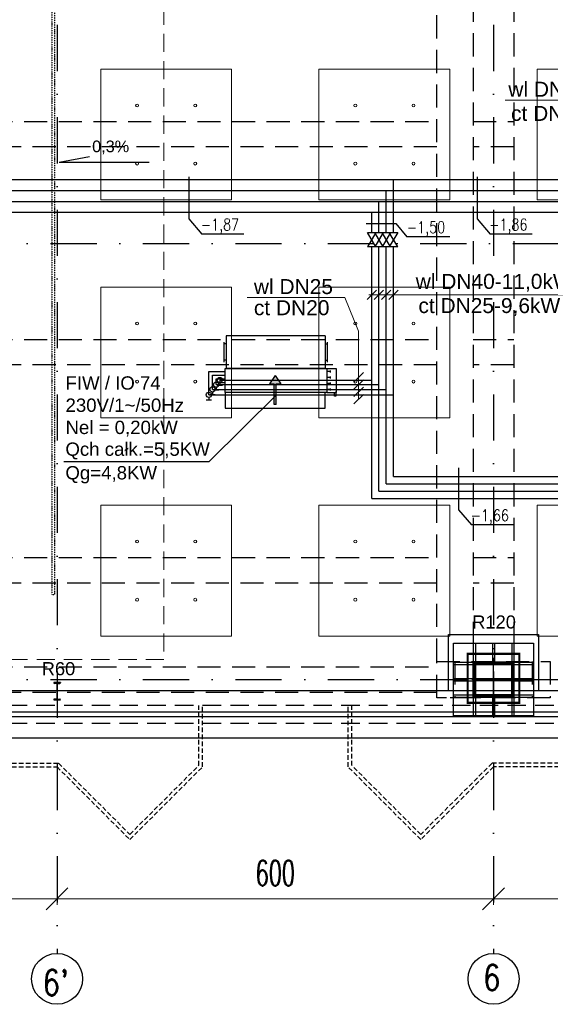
# Model space of a CAD drawing. Header units: centimetres. Extents: x -10702 to 24628, y -4437 to 19798.
# Tile 22 of 92: x 6809 to 7538, y 4553 to 5908. Entities that reach past the tile are written whole.
import ezdxf

# ---------------------------------------------------------------- set-up
doc = ezdxf.new("R2010")
doc.units = ezdxf.units.CM
doc.header["$PDMODE"] = 35
doc.header["$PDSIZE"] = 0.1
for name, pattern in [('Balustrady$0$DASHED', [0.75, 0.5, -0.25]), ('CADVENT_HIDDEN', [0.8, 0.25, -0.55]), ('Kondygnacja  -0_5$0$HIDDEN', [9.525, 6.35, -3.175]), ('Kondygnacja  -0_5$0$HIDDEN2', [4.7625, 3.175, -1.5875]), ('Osie rzutów$0$DASHDOT2', [12.7, 6.35, -3.175, 0, -3.175])]:
    doc.linetypes.add(name, pattern=pattern)
doc.layers.get('0').update_dxf_attribs({"color": 8})
doc.layers.get('DEFPOINTS').update_dxf_attribs({"color": 8})
for name, color, linetype in [('ARCH_WIDOK_KONSTRUKCJA', 8, 'Continuous'), ('bgde_dodatki powykonawcze', 7, 'Continuous'), ('KJP_ARMATURA', 2, 'Continuous'), ('KJP_KK_OPISY MOCY klimakonwektorów', 7, 'Continuous'), ('Kondygnacja  -0_5$0$ARCH_INFO_ODPORNOŚĆ OGNIOWA', 8, 'Continuous'), ('Kondygnacja  -0_5$0$ARCH_KONSTR_POWYŻEJ RZUTU', 8, 'Kondygnacja  -0_5$0$HIDDEN'), ('Kondygnacja  -0_5$0$ARCH_KONSTR_POWYŻEJ RZUTU_IST', 8, 'Kondygnacja  -0_5$0$HIDDEN2'), ('Kondygnacja  -0_5$0$ARCH_KONSTRUKCJA_NIEWIDOCZNA', 8, 'Continuous'), ('Kondygnacja  -0_5$0$ARCH_NIEWIDOK_IST', 8, 'Kondygnacja  -0_5$0$HIDDEN'), ('Kondygnacja  -0_5$0$ARCH_OKŁADZINA', 8, 'Continuous'), ('Kondygnacja  -0_5$0$ARCH_STAL_IST', 8, 'Continuous'), ('Kondygnacja  -0_5$0$ARCH_SŁUPY', 8, 'Continuous'), ('Kondygnacja  -0_5$0$ARCH_WIDOK_IST', 8, 'Continuous'), ('Kondygnacja  -0_5$0$ARCH_ŚLUSARKA_OKNA_IST', 8, 'Continuous'), ('Osie rzutów$0$ARCH_INFO_OSIE_IST', 8, 'Osie rzutów$0$DASHDOT2'), ('Osie rzutów$0$ARCH_INFO_OSIE_OPISY_IST', 8, 'Continuous')]:
    doc.layers.add(name, color=color, linetype=linetype)
for name, color, linetype, lineweight in [('bgde_opis ct 1', 7, 'Continuous', 20), ('bgde_rzędne wl ct', 7, 'Continuous', 25), ('bgde_urządzenia', 3, 'Continuous', 30), ('KJP_CT_kk_powrót', 30, '04_CT_KOMF_POW', 25), ('KJP_CT_kk_zasil', 30, '04_CT_KOMF_ZAS', 25), ('KJP_WL_kk zasil', 150, '04_WL_KOMF_ZAS', 25), ('KJP_WL_kk_powr', 150, '04_WL_KOMF_POW', 25), ('Osie rzutów$0$ARCH_INFO_WYMIARY', 8, 'Continuous', 9), ('SU Lampy kwadratowe  -05$0$ARCH_SUFITY_PODWIESZANE', 8, 'Continuous', 9)]:
    doc.layers.add(name, color=color, linetype=linetype, lineweight=lineweight)
doc.styles.add('Arial', font='arial.ttf')
doc.styles.add('Kondygnacja  -0_5$0$Arial', font='arial.ttf')
doc.styles.add('Osie rzutów$0$ROMANS-250-CM', font='romans.shx', dxfattribs={"width": 0.8, "height": 50})
doc.styles.add('Osie rzutów$0$wymiary_cuprum', font='Romans.shx', dxfattribs={"width": 0.6})
doc.styles.add('st rom', font='Romans.shx', dxfattribs={"width": 0.8})
doc.linetypes.add('04_CT_KOMF_POW', pattern='A,100,-15,["CTKp",Standard,S=10,R=0,X=-10,Y=-5],-35', length=150)
doc.linetypes.add('04_CT_KOMF_ZAS', pattern='A,100,-15,["CTKz",Standard,S=10,R=0,X=-10,Y=-5],-35', length=150)
doc.linetypes.add('04_WL_KOMF_POW', pattern='A,100,-15,["WLKp",Standard,S=10,R=0,X=-10,Y=-5],-35', length=150)
doc.linetypes.add('04_WL_KOMF_ZAS', pattern='A,100,-15,["WLKz",Standard,S=10,R=0,X=-10,Y=-5],-35', length=150)
doc.dimstyles.new('Osie rzutów$0$ARCH_ CT', dxfattribs={"dimtxt": 20, "dimasz": 20, "dimexe": 12, "dimexo": 20, "dimgap": 5, "dimtad": 1, "dimdec": 1, "dimrnd": 0.5, "dimzin": 9, "dimdsep": 46, "dimtxsty": 'Osie rzutów$0$wymiary_cuprum', "dimblk": 'Osie rzutów$0$_Oblique', "dimcen": 8, "dimdle": 12, "dimclrd": 256, "dimclre": 256, "dimclrt": 55, "dimadec": 1, "dimazin": 0, "dimtfac": 1, "dimtdec": 1, "dimtmove": 1, "dimatfit": 2, "dimldrblk": 'Osie rzutów$0$_Dot', "dimfxl": 0, "dimtolj": 1, "dimtzin": 0, "dimlwd": -1, "dimlwe": -1, "dimarcsym": 0})
pattern_1 = [(135, (5000, -9860), (-0.67351921, -0.67351921), [])]

# ---------------------------------------------------------------- blocks, each defined once
blk = doc.blocks.new('Osie rzutów$0$_Oblique')
at = {"color": 0, "linetype": 'ByBlock', "lineweight": -2}
blk.add_line((-0.5, -0.5), (0.5, 0.5), dxfattribs=at)
blk = doc.blocks.new('*D87')
at = {"layer": 'DEFPOINTS', "color": 0}
for p in [(7460, 4732.2), (8060, 4732.2), (8060, 4698.3)]:
    blk.add_point(p, dxfattribs=at)
at = {"layer": 'Osie rzutów$0$ARCH_INFO_WYMIARY'}
for p, q in [((7460, 4717.2), (7460, 4690.3)), ((8060, 4717.2), (8060, 4690.3)), ((7452, 4698.3), (8068, 4698.3))]:
    blk.add_line(p, q, dxfattribs=at)
at = {"layer": 'Osie rzutów$0$ARCH_INFO_WYMIARY', "xscale": 30, "yscale": 30, "zscale": 30, "rotation": 180}
blk.add_blockref('Osie rzutów$0$_Oblique', (7460, 4698.3), dxfattribs=at)
at = {"layer": 'Osie rzutów$0$ARCH_INFO_WYMIARY', "xscale": 30, "yscale": 30, "zscale": 30}
blk.add_blockref('Osie rzutów$0$_Oblique', (8060, 4698.3), dxfattribs=at)
at = {"layer": 'Osie rzutów$0$ARCH_INFO_WYMIARY', "color": 55, "insert": (7760, 4733.8), "char_height": 35, "attachment_point": 5, "style": 'Osie rzutów$0$wymiary_cuprum'}
blk.add_mtext('\\A1;600', dxfattribs=at)
blk = doc.blocks.new('Osie rzutów$0$_Dot')
at = {"color": 0, "linetype": 'ByBlock', "lineweight": -2}
blk.add_line((-0.5, 0), (-1, 0), dxfattribs=at)
at = {"color": 0, "linetype": 'ByBlock', "const_width": 0.5}
blk.add_lwpolyline([(-0.25, 0, 1), (0.25, 0, 1)], format="xyb", close=True, dxfattribs=at)
blk = doc.blocks.new('*D88')
at = {"layer": 'DEFPOINTS', "color": 0}
for p in [(6860, 4732.2), (7460, 4732.2), (7460, 4698.3)]:
    blk.add_point(p, dxfattribs=at)
at = {"layer": 'Osie rzutów$0$ARCH_INFO_WYMIARY'}
for p, q in [((6860, 4717.2), (6860, 4690.3)), ((7460, 4717.2), (7460, 4690.3)), ((6852, 4698.3), (7468, 4698.3))]:
    blk.add_line(p, q, dxfattribs=at)
at = {"layer": 'Osie rzutów$0$ARCH_INFO_WYMIARY', "xscale": 30, "yscale": 30, "zscale": 30, "rotation": 180}
blk.add_blockref('Osie rzutów$0$_Oblique', (6860, 4698.3), dxfattribs=at)
at = {"layer": 'Osie rzutów$0$ARCH_INFO_WYMIARY', "xscale": 30, "yscale": 30, "zscale": 30}
blk.add_blockref('Osie rzutów$0$_Oblique', (7460, 4698.3), dxfattribs=at)
at = {"layer": 'Osie rzutów$0$ARCH_INFO_WYMIARY', "color": 55, "insert": (7160, 4733.8), "char_height": 35, "attachment_point": 5, "style": 'Osie rzutów$0$wymiary_cuprum'}
blk.add_mtext('\\A1;600', dxfattribs=at)
blk = doc.blocks.new('*D89')
at = {"layer": 'DEFPOINTS', "color": 0}
for p in [(6260, 4732.2), (6860, 4732.2), (6860, 4698.3)]:
    blk.add_point(p, dxfattribs=at)
at = {"layer": 'Osie rzutów$0$ARCH_INFO_WYMIARY'}
for p, q in [((6260, 4717.2), (6260, 4690.3)), ((6860, 4717.2), (6860, 4690.3)), ((6252, 4698.3), (6868, 4698.3))]:
    blk.add_line(p, q, dxfattribs=at)
at = {"layer": 'Osie rzutów$0$ARCH_INFO_WYMIARY', "xscale": 30, "yscale": 30, "zscale": 30, "rotation": 180}
blk.add_blockref('Osie rzutów$0$_Oblique', (6260, 4698.3), dxfattribs=at)
at = {"layer": 'Osie rzutów$0$ARCH_INFO_WYMIARY', "xscale": 30, "yscale": 30, "zscale": 30}
blk.add_blockref('Osie rzutów$0$_Oblique', (6860, 4698.3), dxfattribs=at)
at = {"layer": 'Osie rzutów$0$ARCH_INFO_WYMIARY', "color": 55, "insert": (6560, 4733.8), "char_height": 35, "attachment_point": 5, "style": 'Osie rzutów$0$wymiary_cuprum'}
blk.add_mtext('\\A1;600', dxfattribs=at)
blk = doc.blocks.new('SU Lampy kwadratowe  -05$0$moduł sufitu')
at = {"layer": 'SU Lampy kwadratowe  -05$0$ARCH_SUFITY_PODWIESZANE'}
for points in [[(60, -60), (240, -60), (240, -240), (60, -240)], [(360, -60), (540, -60), (540, -240), (360, -240)], [(60, -360), (240, -360), (240, -540), (60, -540)], [(360, -360), (540, -360), (540, -540), (360, -540)]]:
    blk.add_lwpolyline(points, close=True, dxfattribs=at)
for centre in [(110, -110), (190, -110), (410, -110), (490, -110), (110, -190), (190, -190), (410, -190), (490, -190), (110, -410), (190, -410), (410, -410), (490, -410), (110, -490), (190, -490), (410, -490), (490, -490)]:
    blk.add_circle(centre, 2, dxfattribs=at)
blk = doc.blocks.new('SU Lampy kwadratowe  -05')
at = {"layer": 'SU Lampy kwadratowe  -05$0$ARCH_SUFITY_PODWIESZANE'}
for points in [[(7520, 5840), (7700, 5840), (7700, 5660), (7520, 5660)], [(7520, 5240), (7700, 5240), (7700, 5060), (7520, 5060)]]:
    blk.add_lwpolyline(points, close=True, dxfattribs=at)
for centre in [(7270, 5190), (7350, 5190), (7270, 5110), (7350, 5110)]:
    blk.add_circle(centre, 2, dxfattribs=at)
for p in [(6860, 6200), (6860, 5600)]:
    blk.add_blockref('SU Lampy kwadratowe  -05$0$moduł sufitu', p, dxfattribs=at)
blk = doc.blocks.new('Kondygnacja  -0_5$0$słup 100x110')
at = {"layer": 'Kondygnacja  -0_5$0$ARCH_SŁUPY', "lineweight": 30}
h = blk.add_hatch(dxfattribs=at)
h.set_pattern_fill('ANSI31', color=256, scale=0.3, angle=90, style=0)
h.set_pattern_definition(pattern_1)
h.paths.add_polyline_path([(25, 25), (25, 28), (-25, 28), (-25, 25)])
h = blk.add_hatch(dxfattribs=at)
h.set_pattern_fill('ANSI31', color=256, scale=0.3, angle=90, style=0)
h.set_pattern_definition(pattern_1)
h.paths.add_polyline_path([(-21, 25), (-24, 25), (-24, -25), (-21, -25)])
h = blk.add_hatch(dxfattribs=at)
h.set_pattern_fill('ANSI31', color=256, scale=0.3, angle=90, style=0)
h.set_pattern_definition(pattern_1)
h.paths.add_polyline_path([(1.5, 25), (-1.5, 25), (-1.5, -25), (1.5, -25)])
h = blk.add_hatch(dxfattribs=at)
h.set_pattern_fill('ANSI31', color=256, scale=0.3, angle=90, style=0)
h.set_pattern_definition(pattern_1)
h.paths.add_polyline_path([(24, 25), (21, 25), (21, -25), (24, -25)])
h = blk.add_hatch(dxfattribs=at)
h.set_pattern_fill('ANSI31', color=256, scale=0.3, angle=90, style=0)
h.set_pattern_definition(pattern_1)
h.paths.add_polyline_path([(25, -28), (25, -25), (-25, -25), (-25, -28)])
at = {"layer": 'Kondygnacja  -0_5$0$ARCH_KONSTRUKCJA_NIEWIDOCZNA'}
blk.add_lwpolyline([(-50, 55), (50, 55), (50, -55), (-50, -55)], close=True, dxfattribs=at)
for points in [[(-24, 28), (-24, 55)], [(-21, 28), (-21, 55)], [(-1.5, 28), (-1.5, 55)], [(1.5, 28), (1.5, 55)], [(21, 28), (21, 55)], [(24, 28), (24, 55)], [(-50, 28), (-25, 28)], [(25, 28), (50, 28)], [(-50, 25), (-25, 25)], [(25, 25), (50, 25)], [(-50, 1.5), (-24, 1.5)], [(24, 1.5), (50, 1.5)], [(-50, -1.5), (-24, -1.5)], [(24, -1.5), (50, -1.5)], [(-50, -25), (-25, -25)], [(25, -25), (50, -25)], [(-50, -28), (-25, -28)], [(-24, -55), (-24, -28)], [(-21, -55), (-21, -28)], [(-1.5, -55), (-1.5, -28)], [(1.5, -55), (1.5, -28)], [(21, -55), (21, -28)], [(24, -55), (24, -28)], [(25, -28), (50, -28)]]:
    blk.add_lwpolyline(points, dxfattribs=at)
at = {"layer": 'Kondygnacja  -0_5$0$ARCH_SŁUPY', "lineweight": 30}
for p, q in [((-1.5, -25), (-1.5, 25)), ((1.5, 25), (1.5, -25))]:
    blk.add_line(p, q, dxfattribs=at)
at = {"layer": 'Kondygnacja  -0_5$0$ARCH_SŁUPY', "const_width": 3}
blk.add_lwpolyline([(-35.5, -35.5), (-35.5, 35.5), (32, 35.5), (32, -35.5)], close=True, dxfattribs=at)
at = {"layer": 'Kondygnacja  -0_5$0$ARCH_SŁUPY', "lineweight": 30}
for points in [[(-25, 25), (-25, 28), (25, 28), (25, 25)], [(-25, -28), (-25, -25), (25, -25), (25, -28)]]:
    blk.add_lwpolyline(points, close=True, dxfattribs=at)
for points in [[(-24, 25), (-24, -25)], [(-21, -25), (-21, 25)], [(21, 25), (21, -25)], [(24, -25), (24, 25)]]:
    blk.add_lwpolyline(points, dxfattribs=at)
blk = doc.blocks.new('Kondygnacja  -0_5$0$konstrukcja istniejąca -0.5')
at = {"layer": 'Kondygnacja  -0_5$0$ARCH_KONSTR_POWYŻEJ RZUTU_IST', "ltscale": 10}
for p, q in [((7432, 6175), (7432, 5025)), ((6338.5, 5017.5), (7382, 5017.5)), ((7382, 4982.5), (6338.5, 4982.5)), ((7432, 4975), (7382, 4975))]:
    blk.add_line(p, q, dxfattribs=at)
for points in [[(7382, 5025), (7382, 6175)], [(7488, 6175), (7488, 5025)], [(7382, 5732.9), (6338.5, 5732.9), (6338.5, 5767.9), (7382, 5767.9)], [(7432, 5767.9), (7488, 5767.9)], [(7488, 5732.9), (7432, 5732.9)], [(7382, 5432.9), (6338.5, 5432.9), (6338.5, 5467.9), (7382, 5467.9)], [(7432, 5467.9), (7488, 5467.9)], [(7488, 5432.9), (7432, 5432.9)], [(7382, 5132.9), (6338.5, 5132.9), (6338.5, 5167.9), (7382, 5167.9)], [(7432, 5167.9), (7488, 5167.9)], [(7488, 5132.9), (7432, 5132.9)], [(7538, 4975), (7382, 4975), (7382, 5025), (7538, 5025), (7538, 4975)]]:
    blk.add_lwpolyline(points, dxfattribs=at)
at = {"layer": 'Kondygnacja  -0_5$0$ARCH_KONSTR_POWYŻEJ RZUTU_IST', "ltscale": 10, "elevation": 0}
for points in [[(7407, 5025), (7407, 4975)], [(7513, 5025), (7513, 4975)]]:
    blk.add_lwpolyline(points, dxfattribs=at)
blk = doc.blocks.new('Osie rzutów')
at = {"layer": 'Osie rzutów$0$ARCH_INFO_OSIE_IST', "ltscale": 10}
for p, q in [((6860, 12510), (6860, 4623.26)), ((7460, 12510), (7460, 4623.26)), ((4436.04, 5600), (15156.54, 5600)), ((7460, 4970), (7460, 5030)), ((4436.04, 5000), (15156.54, 5000)), ((7490, 5000), (7430, 5000))]:
    blk.add_line(p, q, dxfattribs=at)
at = {"layer": 'Osie rzutów$0$ARCH_INFO_OSIE_OPISY_IST'}
for centre in [(6860, 4588.26), (7460, 4588.26)]:
    blk.add_circle(centre, 35, dxfattribs=at)
at = {"layer": 'Osie rzutów$0$ARCH_INFO_OSIE_OPISY_IST', "style": 'Osie rzutów$0$ROMANS-250-CM', "width": 0.8}
for s, p in [('6', (7445.58, 4572.56)), ("6'", (6840.13, 4565.52))]:
    blk.add_text(s, height=35, dxfattribs=at).set_placement(p)
at = {"layer": 'Osie rzutów$0$ARCH_INFO_WYMIARY'}
for base, p1, p2, picture, middle in [((6860, 4698.26), (6260, 4732.19), (6860, 4732.19), '*D89', (6560, 4733.76)), ((7460, 4698.26), (6860, 4732.19), (7460, 4732.19), '*D88', (7160, 4733.76)), ((8060, 4698.26), (7460, 4732.19), (8060, 4732.19), '*D87', (7760, 4733.76))]:
    dim = blk.add_linear_dim(base=base, p1=p1, p2=p2, dimstyle='Osie rzutów$0$ARCH_ CT', override={"dimtxt": 35, "dimasz": 30, "dimexe": 8, "dimexo": 15, "dimgap": 18, "dimdle": 8}, dxfattribs=at)
    dim.commit()
    dim.dimension.update_dxf_attribs({"geometry": picture, "text_midpoint": middle})

msp = doc.modelspace()

# ---------------------------------------------------------------- hatches: boundary and pattern name
at = {"layer": 'bgde_urządzenia'}
h = msp.add_hatch(color=256, dxfattribs=at)
h.paths.add_polyline_path([(7161.27, 5395.121), (7158.27, 5395.121), (7158.27, 5406.787), (7152.08, 5406.787), (7159.77, 5418.215), (7167.46, 5406.787), (7161.27, 5406.787)])
h.paths.add_polyline_path([(7161.27, 5378.454), (7158.27, 5378.454), (7158.27, 5395.121), (7161.27, 5395.121)])

# ---------------------------------------------------------------- linework, layer by layer
at = {"linetype": 'Balustrady$0$DASHED', "lineweight": 20, "ltscale": 50}
msp.add_lwpolyline([(6754.764, 9751.102), (7006.979, 9751.102), (7006.979, 5027.678), (6754.764, 5027.678)], close=True, dxfattribs=at)
at = {"layer": 'ARCH_WIDOK_KONSTRUKCJA', "linetype": 'CADVENT_HIDDEN', "elevation": 0}
msp.add_lwpolyline([(6856.78, 6082.998), (6852.78, 6082.998), (6852.78, 5116.998), (6856.78, 5116.998)], close=True, dxfattribs=at)
at = {"layer": 'bgde_dodatki powykonawcze'}
for p, q in [((7083.69, 5408.566), (7083.69, 5405.134)), ((7070.031, 5392.28), (7077.349, 5392.28)), ((7073.69, 5395.712), (7073.69, 5392.28)), ((7075.031, 5398.89), (7082.349, 5398.89)), ((7078.69, 5402.322), (7078.69, 5398.89)), ((7080.031, 5405.134), (7087.349, 5405.134)), ((7065.031, 5384.802), (7072.349, 5384.802)), ((7068.69, 5388.234), (7068.69, 5384.802))]:
    msp.add_line(p, q, dxfattribs=at)
for centre in [(7078.69, 5405.922), (7083.69, 5412.166), (7068.69, 5391.834), (7073.69, 5399.312)]:
    msp.add_circle(centre, 3.6, dxfattribs=at)
at = {"layer": 'bgde_opis ct 1'}
for p, q in [((7731.084, 5797.058), (7476.17, 5797.058)), ((7299.163, 5535.8), (7286.275, 5522.912)), ((7568.842, 5529.356), (7288.457, 5529.356)), ((7308.947, 5535.8), (7296.059, 5522.912)), ((7318.947, 5535.8), (7306.059, 5522.912)), ((7328.947, 5535.8), (7316.059, 5522.912)), ((7121.142, 5525.695), (7255.776, 5525.694)), ((7255.776, 5525.694), (7274.576, 5479.484)), ((7274.576, 5479.484), (7274.576, 5385.922)), ((7281.02, 5422.366), (7268.133, 5409.478)), ((7281.02, 5412.366), (7268.133, 5399.478)), ((7281.02, 5402.366), (7268.133, 5389.478)), ((7281.02, 5392.366), (7268.133, 5379.478))]:
    msp.add_line(p, q, dxfattribs=at)
at = {"layer": 'bgde_rzędne wl ct'}
for p, q in [((6862.685, 5711.888), (6904.672, 5719.793)), ((6862.685, 5711.888), (6986.675, 5711.888)), ((7041.043, 5691.569), (7041.043, 5633.793)), ((7437.366, 5691.569), (7437.366, 5633.793)), ((7041.043, 5633.793), (7058.834, 5612.855)), ((7285.116, 5627.802), (7325.475, 5627.802)), ((7325.475, 5627.802), (7340.988, 5609.168)), ((7437.366, 5633.793), (7455.157, 5612.855)), ((7116.703, 5612.855), (7058.834, 5612.855)), ((7399.967, 5609.168), (7340.972, 5609.187)), ((7513.026, 5612.855), (7455.157, 5612.855)), ((7411.901, 5291.585), (7411.901, 5233.808)), ((7411.901, 5233.808), (7429.692, 5212.87)), ((7487.562, 5212.87), (7429.692, 5212.87))]:
    msp.add_line(p, q, dxfattribs=at)
at = {"layer": 'bgde_urządzenia'}
for p, q in [((7089.37, 5464.371), (7089.37, 5436.871)), ((7092.37, 5461.871), (7089.37, 5461.871)), ((7092.37, 5473.121), (7092.37, 5428.121)), ((7228.37, 5473.121), (7092.37, 5473.121)), ((7228.37, 5473.121), (7228.37, 5428.121)), ((7228.37, 5461.871), (7231.37, 5461.871)), ((7231.37, 5464.371), (7231.37, 5436.871)), ((7092.37, 5439.371), (7089.37, 5439.371)), ((7228.37, 5439.371), (7231.37, 5439.371)), ((7090.87, 5395.121), (7090.87, 5428.121)), ((7090.87, 5428.121), (7230.87, 5428.121)), ((7228.37, 5428.121), (7092.37, 5428.121)), ((7230.87, 5428.121), (7230.87, 5395.121)), ((7230.87, 5428.121), (7243.87, 5428.121)), ((7236.07, 5423.996), (7230.87, 5423.996)), ((7236.07, 5422.746), (7236.07, 5425.246)), ((7243.87, 5428.121), (7243.87, 5395.121)), ((7159.77, 5418.215), (7152.08, 5406.787)), ((7152.08, 5406.787), (7158.27, 5406.787)), ((7158.27, 5378.454), (7158.27, 5406.787)), ((7159.77, 5418.215), (7167.46, 5406.787)), ((7161.27, 5378.454), (7161.27, 5406.787)), ((7161.27, 5406.787), (7167.46, 5406.787)), ((7236.07, 5415.746), (7230.87, 5415.746)), ((7236.07, 5407.496), (7230.87, 5407.496)), ((7236.07, 5414.496), (7236.07, 5416.996)), ((7236.07, 5406.246), (7236.07, 5408.746)), ((7228.67, 5395.121), (7090.87, 5395.121)), ((7090.87, 5395.121), (7090.87, 5373.621)), ((7228.67, 5373.621), (7228.67, 5395.121)), ((7230.87, 5395.121), (7228.67, 5395.121)), ((7236.07, 5399.246), (7230.87, 5399.246)), ((7230.87, 5395.121), (7243.87, 5395.121)), ((7236.07, 5397.996), (7236.07, 5400.496)), ((7241.37, 5390.121), (7241.37, 5395.121)), ((7243.87, 5395.121), (7242.37, 5395.121)), ((7243.37, 5395.121), (7243.37, 5390.121)), ((7161.27, 5378.454), (7158.27, 5378.454)), ((7243.37, 5390.121), (7241.37, 5390.121)), ((7090.87, 5373.621), (7228.67, 5373.621))]:
    msp.add_line(p, q, dxfattribs=at)
at = {"layer": 'KJP_ARMATURA', "ltscale": 2}
for p, q in [((7298.262, 5595.623), (7286.744, 5615.075)), ((7298.262, 5615.075), (7286.744, 5595.623)), ((7308.262, 5595.623), (7296.744, 5615.075)), ((7308.262, 5615.075), (7296.744, 5595.623)), ((7318.262, 5595.623), (7306.744, 5615.075)), ((7318.262, 5615.075), (7306.744, 5595.623)), ((7328.262, 5595.623), (7316.744, 5615.075)), ((7328.262, 5615.075), (7316.744, 5595.623))]:
    msp.add_line(p, q, dxfattribs=at)
at = {"layer": 'KJP_ARMATURA'}
for points in [[(7286.744, 5615.075), (7298.262, 5615.075)], [(7296.744, 5615.075), (7308.262, 5615.075)], [(7306.744, 5615.075), (7318.262, 5615.075)], [(7316.744, 5615.075), (7328.262, 5615.075)], [(7298.262, 5595.623), (7298.262, 5595.623), (7286.744, 5595.623)], [(7308.262, 5595.623), (7308.262, 5595.623), (7296.744, 5595.623)], [(7318.262, 5595.623), (7318.262, 5595.623), (7306.744, 5595.623)], [(7328.262, 5595.623), (7328.262, 5595.623), (7316.744, 5595.623)]]:
    msp.add_lwpolyline(points, dxfattribs=at)
at = {"layer": 'KJP_CT_kk_powrót'}
for p, q in [((6523.315, 5657.952), (10017.002, 5657.952)), ((7302.503, 5615.075), (7302.503, 5657.952)), ((7302.503, 5259.284), (7302.503, 5595.623)), ((7078.69, 5413.812), (7090.87, 5413.812)), ((7078.69, 5405.922), (7078.69, 5413.812)), ((7078.69, 5405.922), (7302.503, 5405.922)), ((7302.503, 5259.284), (8164.004, 5259.284))]:
    msp.add_line(p, q, dxfattribs=at)
at = {"layer": 'KJP_CT_kk_zasil'}
for p, q in [((6508.315, 5642.952), (10032.002, 5642.952)), ((7292.503, 5615.075), (7292.503, 5642.952)), ((7292.503, 5249.284), (7292.503, 5595.623)), ((7083.69, 5412.166), (7292.503, 5412.166)), ((7083.69, 5412.166), (7083.69, 5408.812)), ((7083.69, 5408.812), (7090.87, 5408.812)), ((7292.503, 5249.284), (8174.004, 5249.284))]:
    msp.add_line(p, q, dxfattribs=at)
at = {"layer": 'KJP_KK_OPISY MOCY klimakonwektorów'}
for p in [(7161.963, 5392.163), (6869.088, 5299.981)]:
    msp.add_line(p, (7068.975, 5299.981), dxfattribs=at)
at = {"layer": 'KJP_WL_kk zasil'}
for p, q in [((6538.315, 5672.952), (10002.002, 5672.952)), ((7312.503, 5615.075), (7312.503, 5672.952)), ((7312.503, 5269.284), (7312.503, 5595.623)), ((7073.69, 5418.812), (7090.87, 5418.812)), ((7073.69, 5399.312), (7073.69, 5418.812)), ((7073.69, 5399.312), (7312.503, 5399.312)), ((7312.503, 5269.284), (8154.004, 5269.284))]:
    msp.add_line(p, q, dxfattribs=at)
at = {"layer": 'KJP_WL_kk_powr'}
for p, q in [((6553.315, 5687.952), (9987.002, 5687.952)), ((7322.503, 5615.075), (7322.503, 5687.952)), ((7322.503, 5279.284), (7322.503, 5595.623)), ((7068.69, 5423.812), (7090.87, 5423.812)), ((7068.69, 5391.834), (7068.69, 5423.812)), ((7068.69, 5391.834), (7322.503, 5391.834)), ((7322.503, 5279.284), (8144.004, 5279.284))]:
    msp.add_line(p, q, dxfattribs=at)
at = {"layer": 'Kondygnacja  -0_5$0$ARCH_NIEWIDOK_IST', "ltscale": 4}
for p, q in [((6260, 4965), (8316, 4965)), ((6260, 4965), (8316, 4965)), ((6260, 4940), (7804, 4940))]:
    msp.add_line(p, q, dxfattribs=at)
at = {"layer": 'Kondygnacja  -0_5$0$ARCH_NIEWIDOK_IST'}
for points in [[(6607.5, 4880), (6860, 4879.998), (6960, 4779.998), (7060, 4879.998), (7060, 4965)], [(6607.5, 4885), (6862.071, 4884.998), (6960, 4787.069), (7055, 4882.069), (7055, 4965)], [(8121.464, 4880), (7460, 4879.998), (7360, 4779.998), (7260, 4879.998), (7260, 4965)], [(8121.464, 4884.999), (7457.929, 4884.998), (7360, 4787.069), (7265, 4882.069), (7265, 4965)]]:
    msp.add_lwpolyline(points, dxfattribs=at)
at = {"layer": 'Kondygnacja  -0_5$0$ARCH_OKŁADZINA'}
msp.add_lwpolyline([(7398, 4985), (7398, 5062), (7522, 5062), (7522, 4985)], dxfattribs=at)
at = {"layer": 'Kondygnacja  -0_5$0$ARCH_STAL_IST'}
for p, q in [((6864.5, 4996), (6855.5, 4996)), ((6855.5, 4996), (6855.5, 4995.62)), ((6855.5, 4996), (6864.5, 4996)), ((6859.18, 4994.424), (6856.25, 4994.87)), ((6859.63, 4993.974), (6859.63, 4974.026)), ((6860.37, 4993.974), (6860.37, 4974.026)), ((6860.82, 4994.424), (6863.75, 4994.87)), ((6864.5, 4995.62), (6864.5, 4996)), ((6864.5, 4996), (6864.5, 4995.62)), ((6855.5, 4972), (6855.5, 4972.38)), ((6864.5, 4972), (6855.5, 4972)), ((6855.5, 4972), (6864.5, 4972)), ((6859.18, 4973.576), (6856.25, 4973.13)), ((6859.63, 4984), (6860.37, 4984)), ((6860.82, 4973.576), (6863.75, 4973.13)), ((6864.5, 4972.38), (6864.5, 4972)), ((6864.5, 4972), (6864.5, 4972.38))]:
    msp.add_line(p, q, dxfattribs=at)
for centre, radius, start, end in [((6856.25, 4995.62), 0.75, 180, 270), ((6859.18, 4993.974), 0.45, 0, 90), ((6860.82, 4993.974), 0.45, 90, 180), ((6863.75, 4995.62), 0.75, 270, 0), ((6863.75, 4995.62), 0.75, 270, 0), ((6856.25, 4972.38), 0.75, 90, 180), ((6859.18, 4974.026), 0.45, 270, 0), ((6860.82, 4974.026), 0.45, 180, 270), ((6863.75, 4972.38), 0.75, 0, 90), ((6863.75, 4972.38), 0.75, 0, 90)]:
    msp.add_arc(centre, radius, start, end, dxfattribs=at)
at = {"layer": 'Kondygnacja  -0_5$0$ARCH_WIDOK_IST'}
for p, q in [((6290, 4985), (7804, 4985)), ((6260, 4920), (8321, 4920))]:
    msp.add_line(p, q, dxfattribs=at)
at = {"layer": 'Kondygnacja  -0_5$0$ARCH_ŚLUSARKA_OKNA_IST'}
for p, q in [((7799, 4955), (6260, 4955)), ((7799, 4955), (6260, 4955)), ((7799, 4949), (6260, 4949)), ((7799, 4949), (6260, 4949))]:
    msp.add_line(p, q, dxfattribs=at)

# ---------------------------------------------------------------- block references
at = {"layer": 'Kondygnacja  -0_5$0$ARCH_KONSTR_POWYŻEJ RZUTU'}
msp.add_blockref('Kondygnacja  -0_5$0$konstrukcja istniejąca -0.5', (0, 0), dxfattribs=at)
at = {"layer": 'Kondygnacja  -0_5$0$ARCH_SŁUPY', "rotation": 270}
msp.add_blockref('Kondygnacja  -0_5$0$słup 100x110', (7460, 5000), dxfattribs=at)
at = {"layer": 'Osie rzutów$0$ARCH_INFO_OSIE_OPISY_IST'}
msp.add_blockref('Osie rzutów', (0, 0), dxfattribs=at)
at = {"layer": 'SU Lampy kwadratowe  -05$0$ARCH_SUFITY_PODWIESZANE'}
msp.add_blockref('SU Lampy kwadratowe  -05', (0, 0), dxfattribs=at)

# ---------------------------------------------------------------- texts
at = {"layer": 'bgde_opis ct 1', "color": 2, "style": 'Arial'}
for s, p in [('wl DN100-112,4kW', (7480.332, 5802.03, -23509.109)), ('ct DN65-79,1kW', (7484.05, 5768.787, -23509.109)), ('wl DN40-11,0kW', (7353.026, 5537.605, -23509.109)), ('ct DN25-9,6kW', (7356.744, 5504.362, -23509.109))]:
    msp.add_text(s, height=20.58297, dxfattribs=at).set_placement(p)
for s, p in [('wl DN25', (7130.577, 5530.515, -14140.956)), ('ct DN20', (7130.577, 5501.403, -14140.956))]:
    msp.add_text(s, height=20.583, rotation=360, dxfattribs=at).set_placement(p)
at = {"layer": 'bgde_rzędne wl ct', "char_height": 16, "attachment_point": 1}
for s, insert, width, style in [('0,3%', (6908.197, 5741.699, 3032.55), 531.5734, 'Arial'), ('-1,87', (7057.566, 5634.109), 70.70316, 'st rom'), ('-1,50', (7340.831, 5630.421), 70.70316, 'st rom'), ('-1,86', (7453.889, 5634.109), 70.70316, 'st rom'), ('-1,66', (7428.425, 5234.124, 238.14), 70.70316, 'st rom')]:
    msp.add_mtext(s, dxfattribs=dict(at, insert=insert, width=width, style=style))
at = {"layer": 'KJP_KK_OPISY MOCY klimakonwektorów', "char_height": 18.326, "width": 421.7149, "attachment_point": 1, "style": 'Arial'}
for s, insert in [('FIW / IO 74\\P230V/1~/50Hz\\PNel = 0,20kW', (6871.604, 5417.313, 2308.732)), ('Qch całk.=5,5KW', (6871.476, 5326.263, 2308.732)), ('Qg=4,8KW', (6871.476, 5293.784, 2308.732))]:
    msp.add_mtext(s, dxfattribs=dict(at, insert=insert))
at = {"layer": 'Kondygnacja  -0_5$0$ARCH_INFO_ODPORNOŚĆ OGNIOWA', "char_height": 18, "width": 53.33252, "attachment_point": 5, "style": 'Kondygnacja  -0_5$0$Arial'}
for s, insert in [('\\PR120', (7460.71, 5094.184)), ('\\PR60', (6861.947, 5029.947))]:
    msp.add_mtext(s, dxfattribs=dict(at, insert=insert))

doc.saveas('drawing.dxf')
